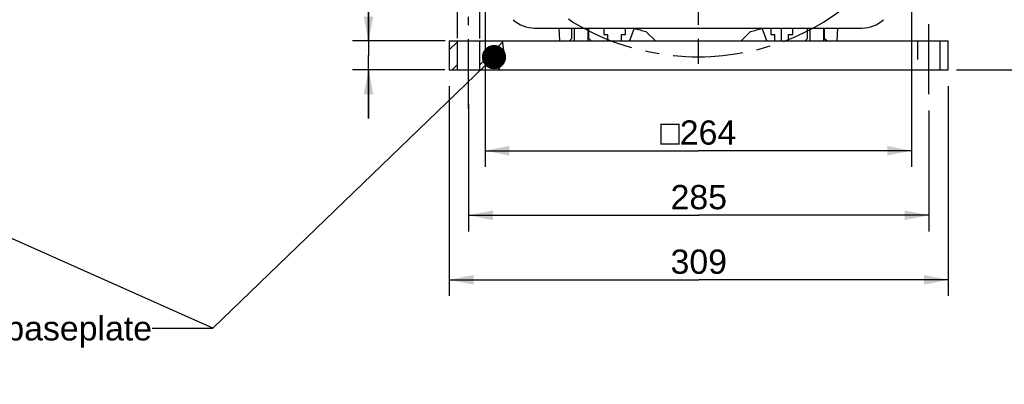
# Model space of a CAD drawing. Header units: millimetres. Extents: x 0 to 420, y 0 to 297.
# Tile 45 of 58: x 232 to 354, y 99 to 145. Entities that reach past the tile are written whole.
import ezdxf

# ---------------------------------------------------------------- set-up
doc = ezdxf.new("R2010")
doc.units = ezdxf.units.MM
doc.header["$LTSCALE"] = 23.1
doc.linetypes.add('CENTER', pattern=[0.6, 0.375, -0.075, 0.075, -0.075])
doc.linetypes.add('HIDDEN', pattern=[0.2, 0.1, -0.1])
doc.layers.get('0').update_dxf_attribs({"linetype": 'CONTINUOUS'})
for name, color, linetype in [('AXIS', 7, 'CONTINUOUS'), ('COMPONENTS', 7, 'CONTINUOUS'), ('DETAIL', 7, 'CONTINUOUS'), ('DIMENSION', 7, 'CONTINUOUS')]:
    doc.layers.add(name, color=color, linetype=linetype)
doc.styles.get("Standard").update_dxf_attribs({"font": 'arial.ttf'})
doc.styles.add('TEXTSTYLE_4', font='gdt')
doc.dimstyles.new('DIMSTYLE_10', dxfattribs={"dimtxt": 3, "dimasz": 3, "dimexe": 0.18, "dimexo": 0.0625, "dimgap": 0.09, "dimtad": 1, "dimdec": 3, "dimlfac": 5, "dimdsep": 46, "dimtxsty": 'STANDARD', "dimblk": '_FILLED', "dimblk1": '_FILLED', "dimblk2": '_FILLED', "dimcen": 0.09, "dimadec": 0, "dimazin": 0, "dimtp": 0.5, "dimtm": 0.5, "dimtfac": 1, "dimtdec": 3, "dimtofl": 0, "dimtmove": 0, "dimatfit": 3, "dimldrblk": '_FILLED', "dimfxl": 1, "dimtolj": 1, "dimarcsym": 0})
doc.dimstyles.new('DIMSTYLE_11', dxfattribs={"dimtxt": 3, "dimasz": 3, "dimexe": 0.18, "dimexo": 0.0625, "dimgap": 0.09, "dimtad": 1, "dimdec": 1, "dimlfac": 5, "dimdsep": 46, "dimtxsty": 'STANDARD', "dimblk": '_FILLED', "dimblk1": '_FILLED', "dimblk2": '_FILLED', "dimcen": 0.09, "dimadec": 0, "dimazin": 0, "dimtp": 0.8, "dimtm": 0.8, "dimtfac": 1, "dimtdec": 1, "dimtofl": 0, "dimtmove": 0, "dimatfit": 3, "dimldrblk": '_FILLED', "dimfxl": 1, "dimtolj": 1, "dimarcsym": 0})
doc.dimstyles.new('DIMSTYLE_8', dxfattribs={"dimtxt": 3, "dimasz": 3, "dimexe": 0.18, "dimexo": 0.0625, "dimgap": 0.09, "dimtad": 1, "dimdec": 3, "dimlfac": 5, "dimdsep": 46, "dimtxsty": 'STANDARD', "dimblk": '_FILLED', "dimblk1": '_FILLED', "dimblk2": '_FILLED', "dimcen": 0.09, "dimadec": 0, "dimazin": 0, "dimtp": 0.2, "dimtm": 0.2, "dimtfac": 1, "dimtdec": 3, "dimtofl": 0, "dimtmove": 0, "dimatfit": 3, "dimldrblk": '_FILLED', "dimfxl": 1, "dimtolj": 1, "dimarcsym": 0})
doc.dimstyles.get("Standard").update_dxf_attribs({"dimtxt": 3, "dimasz": 3, "dimexe": 0.18, "dimexo": 0.0625, "dimgap": 0.09, "dimtad": 1, "dimdec": 3, "dimdsep": 46, "dimtxsty": 'STANDARD', "dimblk": '_FILLED', "dimblk1": '_FILLED', "dimblk2": '_FILLED', "dimcen": 0.09, "dimadec": 0, "dimazin": 0, "dimtol": 1, "dimtp": 0.001, "dimtm": 0.001, "dimtfac": 1, "dimtdec": 3, "dimtofl": 0, "dimtmove": 0, "dimatfit": 3, "dimldrblk": '_FILLED', "dimfxl": 1, "dimtolj": 1, "dimarcsym": 0})

# ---------------------------------------------------------------- blocks, each defined once
blk = doc.blocks.new('_FILLED')
at = {"color": 0, "linetype": 'BYBLOCK'}
blk.add_solid([(0, 0), (-1, 0.2), (-1, -0.2)], dxfattribs=at)
blk = doc.blocks.new('*D17')
at = {"layer": 'DIMENSION', "color": 2, "linetype": 'CONTINUOUS'}
for p, q in [((275.06, 141.91), (275.06, 151.79)), ((275.06, 151.79), (275.06, 140.11)), ((284.55, 141.91), (273.06, 141.91)), ((275.06, 132.31), (275.06, 140.11)), ((284.49, 138.31), (273.06, 138.31)), ((275.06, 138.31), (275.06, 132.31))]:
    blk.add_line(p, q, dxfattribs=at)
at = {"layer": 'DIMENSION', "color": 2, "linetype": 'CONTINUOUS', "xscale": 3, "yscale": 3, "zscale": 3}
for p, rotation in [((275.06, 141.91), 270), ((275.06, 138.31), 90)]:
    blk.add_blockref('_FILLED', p, dxfattribs=dict(at, rotation=rotation))
at = {"layer": 'DIMENSION', "color": 2, "linetype": 'CONTINUOUS', "insert": (271.31, 147.12), "char_height": 3, "width": 4.6617, "attachment_point": 1, "rotation": 90, "line_spacing_factor": 0.9}
blk.add_mtext('18', dxfattribs=at)
blk = doc.blocks.new('*D18')
at = {"layer": 'DIMENSION', "color": 2, "linetype": 'CONTINUOUS'}
for p, q in [((286.06, 142.24), (286.06, 156.25)), ((288.86, 142.21), (288.86, 156.25)), ((286.06, 154.25), (253.78, 154.25)), ((253.78, 154.25), (287.46, 154.25)), ((294.86, 154.25), (287.46, 154.25)), ((288.86, 154.25), (294.86, 154.25))]:
    blk.add_line(p, q, dxfattribs=at)
at = {"layer": 'DIMENSION', "color": 2, "linetype": 'CONTINUOUS', "xscale": 3, "yscale": 3, "zscale": 3}
blk.add_blockref('_FILLED', (286.06, 154.25), dxfattribs=at)
at = {"layer": 'DIMENSION', "color": 2, "linetype": 'CONTINUOUS', "xscale": 3, "yscale": 3, "zscale": 3, "rotation": 180}
blk.add_blockref('_FILLED', (288.86, 154.25), dxfattribs=at)
at = {"layer": 'DIMENSION', "color": 2, "linetype": 'CONTINUOUS', "insert": (282.13, 158), "char_height": 3, "width": 28.3494, "attachment_point": 3, "line_spacing_factor": 0.9}
blk.add_mtext('N\\Fgdt;{\\Fgdt;~}\\Farial.ttf;4 holes \\Fgdt;{\\Fgdt;n}\\Farial.ttf;14', dxfattribs=at)
blk = doc.blocks.new('*D19')
at = {"layer": 'DIMENSION', "color": 2, "linetype": 'CONTINUOUS'}
for p, q in [((289.49, 147.65), (289.49, 126.31)), ((342.29, 147.65), (342.29, 126.31)), ((289.49, 128.31), (315.89, 128.31)), ((342.29, 128.31), (315.89, 128.31))]:
    blk.add_line(p, q, dxfattribs=at)
at = {"layer": 'DIMENSION', "color": 2, "linetype": 'CONTINUOUS', "xscale": 3, "yscale": 3, "zscale": 3, "rotation": 180}
blk.add_blockref('_FILLED', (289.49, 128.31), dxfattribs=at)
at = {"layer": 'DIMENSION', "color": 2, "linetype": 'CONTINUOUS', "xscale": 3, "yscale": 3, "zscale": 3}
blk.add_blockref('_FILLED', (342.29, 128.31), dxfattribs=at)
at = {"layer": 'DIMENSION', "color": 2, "linetype": 'CONTINUOUS', "insert": (315.89, 132.06), "char_height": 3, "width": 11.1176, "attachment_point": 2, "line_spacing_factor": 0.9, "style": 'TEXTSTYLE_4'}
blk.add_mtext('{\\Fgdt;o}\\Farial.ttf;264', dxfattribs=at)
blk = doc.blocks.new('*D20')
at = {"layer": 'DIMENSION', "color": 2, "linetype": 'CONTINUOUS'}
for p, q in [((287.46, 134.07), (287.46, 118.31)), ((344.46, 133.31), (344.46, 118.31)), ((287.46, 120.31), (315.96, 120.31)), ((344.46, 120.31), (315.96, 120.31))]:
    blk.add_line(p, q, dxfattribs=at)
at = {"layer": 'DIMENSION', "color": 2, "linetype": 'CONTINUOUS', "xscale": 3, "yscale": 3, "zscale": 3, "rotation": 180}
blk.add_blockref('_FILLED', (287.46, 120.31), dxfattribs=at)
at = {"layer": 'DIMENSION', "color": 2, "linetype": 'CONTINUOUS', "xscale": 3, "yscale": 3, "zscale": 3}
blk.add_blockref('_FILLED', (344.46, 120.31), dxfattribs=at)
at = {"layer": 'DIMENSION', "color": 2, "linetype": 'CONTINUOUS', "insert": (315.96, 124.06), "char_height": 3, "width": 6.9926, "attachment_point": 2, "line_spacing_factor": 0.9}
blk.add_mtext('285', dxfattribs=at)
blk = doc.blocks.new('*D21')
at = {"layer": 'DIMENSION', "color": 2, "linetype": 'CONTINUOUS'}
for p, q in [((285.06, 136.31), (285.06, 110.31)), ((346.86, 136.31), (346.86, 110.31)), ((285.06, 112.31), (315.96, 112.31)), ((346.86, 112.31), (315.96, 112.31))]:
    blk.add_line(p, q, dxfattribs=at)
at = {"layer": 'DIMENSION', "color": 2, "linetype": 'CONTINUOUS', "xscale": 3, "yscale": 3, "zscale": 3, "rotation": 180}
blk.add_blockref('_FILLED', (285.06, 112.31), dxfattribs=at)
at = {"layer": 'DIMENSION', "color": 2, "linetype": 'CONTINUOUS', "xscale": 3, "yscale": 3, "zscale": 3}
blk.add_blockref('_FILLED', (346.86, 112.31), dxfattribs=at)
at = {"layer": 'DIMENSION', "color": 2, "linetype": 'CONTINUOUS', "insert": (315.96, 116.06), "char_height": 3, "width": 6.9926, "attachment_point": 2, "line_spacing_factor": 0.9}
blk.add_mtext('309', dxfattribs=at)
blk = doc.blocks.new('*D24')
at = {"layer": 'DIMENSION', "color": 2, "linetype": 'CONTINUOUS'}
for p, q in [((325.68, 219.17), (369.89, 219.17)), ((367.89, 219.17), (367.89, 178.74)), ((367.89, 138.31), (367.89, 178.74)), ((347.86, 138.31), (369.89, 138.31))]:
    blk.add_line(p, q, dxfattribs=at)
at = {"layer": 'DIMENSION', "color": 2, "linetype": 'CONTINUOUS', "xscale": 3, "yscale": 3, "zscale": 3}
for p, rotation in [((367.89, 219.17), 90), ((367.89, 138.31), 270)]:
    blk.add_blockref('_FILLED', p, dxfattribs=dict(at, rotation=rotation))
at = {"layer": 'DIMENSION', "color": 2, "linetype": 'CONTINUOUS', "insert": (364.14, 178.74), "char_height": 3, "width": 13.2714, "attachment_point": 2, "rotation": 90, "line_spacing_factor": 0.9}
blk.add_mtext('(404.3)', dxfattribs=at)

msp = doc.modelspace()

# ---------------------------------------------------------------- hatches: boundary and pattern name
at = {"linetype": 'CONTINUOUS'}
h = msp.add_hatch(dxfattribs=at)
h.set_pattern_fill('default__13', color=2, scale=2, angle=45, style=0, pattern_type=0)
h.set_pattern_definition([(45, (0, 0), (-1.414214, 1.414214), [])])
edge = h.paths.add_edge_path()
edge.add_line((288.8597, 138.30658), (288.8597, 141.90658))
edge.add_line((288.8597, 141.90658), (291.67117, 141.90658))
edge.add_spline(control_points=[(291.67117, 141.90658), (291.74064, 141.65871), (291.82678, 141.1334), (291.81002, 140.2585), (291.61014, 139.29138), (291.3434, 138.6391), (291.17761, 138.30658)], knot_values=[0, 0, 0, 0, 0.25, 0.5, 0.75, 1, 1, 1, 1], degree=3, periodic=0)
edge.add_line((291.17761, 138.30658), (288.8597, 138.30658))
h.paths.add_polyline_path([(286.0597, 141.90658), (286.0597, 138.30658), (285.0597, 138.30658), (285.0597, 141.90658)])

# ---------------------------------------------------------------- linework, layer by layer
at = {"color": 7, "linetype": 'CONTINUOUS'}
for p, q in [((291.81314, 140.74419), (291.64936, 141.90658)), ((291.61316, 139.40995), (291.81314, 140.74419)), ((291.15785, 138.30658), (291.61316, 139.40995))]:
    msp.add_line(p, q, dxfattribs=at)
at = {"layer": 'AXIS', "color": 2, "linetype": 'CENTER'}
for p, q in [((315.8897, 169.90658), (315.8897, 139.08067)), ((287.4597, 133.47821), (287.4597, 144.90658)), ((344.4597, 135.30658), (344.4597, 144.90658))]:
    msp.add_line(p, q, dxfattribs=at)
msp.add_circle((315.8897, 169.90658), 30, dxfattribs=at)
at = {"layer": 'COMPONENTS', "color": 7, "linetype": 'CONTINUOUS'}
for p, q in [((295.63433, 143.50658), (336.14507, 143.50658)), ((298.61985, 143.50658), (298.6897, 141.90658)), ((300.2397, 142.20658), (300.2397, 143.50658)), ((300.5097, 143.50658), (300.5097, 141.90658)), ((302.2097, 143.50658), (302.2097, 141.90658)), ((302.3397, 142.20658), (302.3397, 143.50658)), ((304.1897, 143.50658), (304.1897, 142.70658)), ((304.1897, 142.70658), (304.6897, 142.70658)), ((304.6897, 141.90658), (304.6897, 142.70658)), ((306.3897, 142.70658), (306.8897, 142.70658)), ((306.3897, 141.90658), (306.3897, 142.70658)), ((306.8897, 142.70658), (306.8897, 143.50658)), ((307.95895, 143.47056), (307.3897, 141.90658)), ((310.5897, 141.90658), (309.42094, 143.07535)), ((322.35847, 143.07535), (321.1897, 141.90658)), ((324.3897, 141.90658), (323.82046, 143.47056)), ((324.8897, 143.50658), (324.8897, 142.70658)), ((324.8897, 142.70658), (325.3897, 142.70658)), ((325.3897, 141.90658), (325.3897, 142.70658)), ((327.0897, 142.70658), (327.5897, 142.70658)), ((327.0897, 141.90658), (327.0897, 142.70658)), ((327.5897, 142.70658), (327.5897, 143.50658)), ((329.4397, 142.20658), (329.4397, 143.50658)), ((329.7097, 143.50658), (329.7097, 141.90658)), ((331.4097, 143.50658), (331.4097, 141.90658)), ((331.5397, 142.20658), (331.5397, 143.50658)), ((333.0897, 141.90658), (333.15956, 143.50658)), ((285.0597, 141.90658), (346.8597, 141.90658)), ((285.0597, 141.90658), (285.0597, 138.30658)), ((286.0597, 138.30658), (286.0597, 141.90658)), ((288.8597, 138.30658), (288.8597, 141.90658)), ((299.9397, 141.90658), (300.2397, 142.20658)), ((302.3397, 142.20658), (302.6397, 141.90658)), ((329.1397, 141.90658), (329.4397, 142.20658)), ((331.5397, 142.20658), (331.8397, 141.90658)), ((345.8597, 138.30658), (345.8597, 141.90658)), ((346.8597, 138.30658), (346.8597, 141.90658)), ((346.8597, 138.30658), (285.0597, 138.30658))]:
    msp.add_line(p, q, dxfattribs=at)
at = {"layer": 'COMPONENTS', "color": 2, "linetype": 'CENTER'}
msp.add_line((326.1897, 141.90658), (326.1897, 143.50658), dxfattribs=at)
at = {"layer": 'COMPONENTS', "color": 8, "linetype": 'HIDDEN'}
msp.add_line((343.0597, 141.90658), (343.0597, 138.30658), dxfattribs=at)
at = {"layer": 'COMPONENTS', "color": 7, "linetype": 'CONTINUOUS'}
for centre, radius, start, end in [((295.63433, 147.50658), 4, 227.8782984, 270), ((336.14507, 147.50658), 4, 270, 312.1217016), ((315.8897, 169.90658), 27.6, 253.3008517, 256.4451791), ((315.8897, 169.90658), 27.6, 283.5548209, 286.6991483)]:
    msp.add_arc(centre, radius, start, end, dxfattribs=at)
at = {"layer": 'DETAIL', "color": 2, "linetype": 'CONTINUOUS'}
for p, q in [((255.76327, 106.30658), (200.80237, 130.8335)), ((248.25033, 106.30658), (255.76327, 106.30658))]:
    msp.add_line(p, q, dxfattribs=at)

# ---------------------------------------------------------------- texts
at = {"layer": 'DETAIL', "color": 2, "linetype": 'CONTINUOUS', "insert": (248.25033, 107.80658), "char_height": 3, "width": 41.1301115, "attachment_point": 3, "line_spacing_factor": 0.9}
msp.add_mtext('Option "U" : baseplate', dxfattribs=at)

# ---------------------------------------------------------------- dimensions: what is measured, and where the dimension line sits
at = {"layer": 'DIMENSION', "color": 2, "linetype": 'CONTINUOUS'}
dim = msp.add_linear_dim(base=(367.88971, 219.16566), p1=(347.8597, 138.30658), p2=(325.67992, 219.16566), angle=90, text='(<>)', dimstyle='DIMSTYLE_11', dxfattribs=at)
dim.commit()
dim.dimension.update_dxf_attribs({"geometry": '*D24', "text_midpoint": (366.97019, 176.77858), "dimtype": 160})
for base, p1, p2, text, dimstyle, picture, middle in [((288.8597, 154.25279), (286.0597, 142.24213), (288.8597, 142.2078), 'N%%d4 holes %%c<>', 'DIMSTYLE_8', '*D18', (260.80473, 156.50279)), ((342.2897, 128.30658), (289.4897, 147.65121), (342.2897, 147.65121), '{\\Fgdt;o}<>', 'DIMSTYLE_10', '*D19', (313.11031, 130.55658))]:
    dim = msp.add_linear_dim(base=base, p1=p1, p2=p2, text=text, dimstyle=dimstyle, dxfattribs=at)
    dim.commit()
    dim.dimension.update_dxf_attribs({"geometry": picture, "text_midpoint": middle, "dimtype": 160})
for base, p1, p2, angle, dimstyle, picture, middle in [((275.0597, 138.30658), (284.54795, 141.90658), (284.49114, 138.30658), 270, 'DIMSTYLE_8', '*D17', (272.8097, 149.45546)), ((287.4597, 120.30658), (344.4597, 133.30658), (287.4597, 134.06697), 180, 'DIMSTYLE_10', '*D20', (312.46342, 122.55658))]:
    dim = msp.add_linear_dim(base=base, p1=p1, p2=p2, angle=angle, dimstyle=dimstyle, dxfattribs=at)
    dim.commit()
    dim.dimension.update_dxf_attribs({"geometry": picture, "text_midpoint": middle, "dimtype": 160})
dim = msp.add_linear_dim(base=(346.8597, 112.30658), p1=(285.0597, 136.30658), p2=(346.8597, 136.30658), dimstyle='DIMSTYLE_10', dxfattribs=at)
dim.commit()
dim.dimension.update_dxf_attribs({"geometry": '*D21', "text_midpoint": (312.46342, 114.55658), "dimtype": 160})

# ---------------------------------------------------------------- leaders
at = {"layer": 'DETAIL', "color": 2, "linetype": 'CONTINUOUS'}
msp.add_leader([(290.59722, 139.90565), (255.76327, 106.30658)], dimstyle='STANDARD', override={"dimtad": 0, "dimldrblk": 'DOT'}, dxfattribs=at)

doc.saveas('drawing.dxf')
